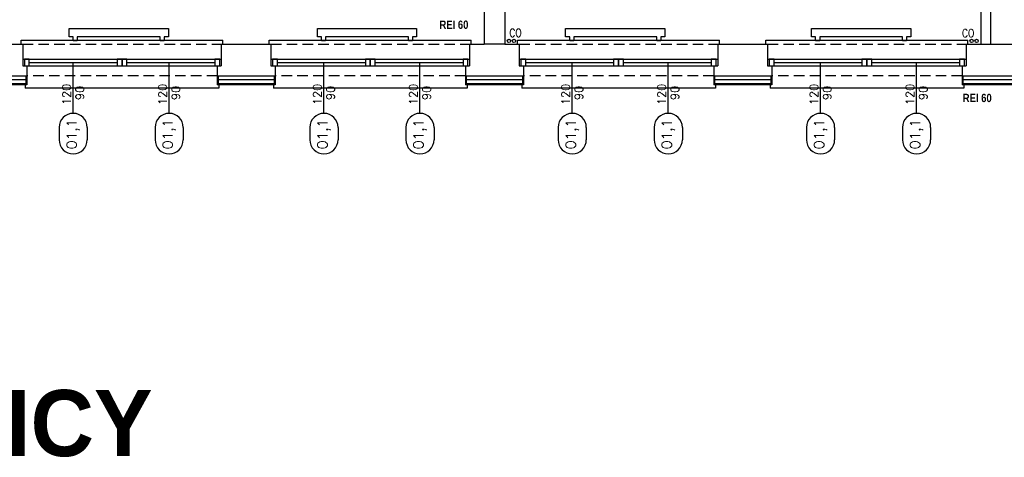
# Model space of a CAD drawing. Header units: millimetres. Extents: x 42924 to 92944, y -369470 to -179866.
# Tile 5 of 256: x 44876 to 46066, y -182740 to -182211. Entities that reach past the tile are written whole.
import ezdxf
from ezdxf.enums import TextEntityAlignment as Align

# ---------------------------------------------------------------- set-up
doc = ezdxf.new("R2010")
doc.units = ezdxf.units.MM
doc.linetypes.add('HIDDEN', pattern=[9.525, 6.35, -3.175])
doc.layers.get('0').update_dxf_attribs({"color": 8})
for name, color, linetype in [('! WYPOSAŻENIE', 8, 'Continuous'), ('!! 0_ Istn-okna', 8, 'Continuous'), ('!! 0_ Istn-sciany', 8, 'Continuous'), ('!! 0_ Istn-widok', 8, 'Continuous'), ('!! 0_Istn-armatura', 8, 'Continuous'), ('!! 0_Istn-cienka', 8, 'Continuous'), ('!! 0_Opis_okna', 8, 'Continuous'), ('!! 1_ tynk zewn  - nowy', 8, 'Continuous'), ('!! 2_ remont Ocieplenie', 8, 'ZIGZAG')]:
    doc.layers.add(name, color=color, linetype=linetype)
doc.layers.add('!! 0_Istn-grzejniki', color=8, linetype='Continuous', plot=False)
doc.layers.add('ND', color=8, linetype='Continuous', plot=False)
doc.styles.add('ARCHETYP', font='romans.shx', dxfattribs={"height": 15})
doc.styles.add('STYLE10', font='arialbd.ttf')
doc.styles.add('STYLE7', font='ARIALNB.TTF')
doc.linetypes.add('ZIGZAG', pattern='A,0.00254,-5.08,[131,ltypeshp.shx,S=5.08,R=0,X=-5.08,Y=0],-10.16,[131,ltypeshp.shx,S=5.08,R=180,X=5.08,Y=0],-5.08', length=20.32254)

# ---------------------------------------------------------------- blocks, each defined once
blk = doc.blocks.new('1_ok-opis')
blk.add_line((0, 111.6), (0, 50))
for points in [[(-17, 128.6), (-17, 143.6)], [(17, 128.6), (17, 143.6)]]:
    blk.add_lwpolyline(points)
for centre, start, end in [((0, 143.6), 0, 180), ((0, 128.6), 180, 0)]:
    blk.add_arc(centre, 17, start, end)
at = {"style": 'ARCHETYP'}
for tag, height, rotation, p in [('NR', 12, 90, (0, 136.9)), ('NR', 12, 270, (0, 136.9)), ('SZEROKOŚĆ', 10, 90, (-8, 78.3)), ('WYSOKOŚĆ', 10, 270, (-8, 78.3)), ('SZEROKOŚĆ', 10, 270, (8, 78.3)), ('WYSOKOŚĆ', 10, 90, (8, 78.3))]:
    blk.add_attdef(tag, text='', height=height, rotation=rotation, dxfattribs=at).set_placement(p, align=Align.MIDDLE)

msp = doc.modelspace()

# ---------------------------------------------------------------- linework, layer by layer
at = {"layer": '!! 0_ Istn-okna'}
for points in [[(44879.63381, -182258.72377), (45119.63381, -182258.72377)], [(45179.63381, -182258.72377), (45419.63381, -182258.72377)], [(45479.63381, -182258.72377), (45719.63381, -182258.72377)], [(45779.63381, -182258.72377), (46019.63381, -182258.72377)], [(44879.63381, -182266.72377), (45119.63381, -182266.72377)], [(44887.63381, -182262.72377), (44993.63381, -182262.72377)], [(45005.63381, -182262.72377), (45111.63381, -182262.72377)], [(45179.63381, -182266.72377), (45419.63381, -182266.72377)], [(45187.63381, -182262.72377), (45293.63381, -182262.72377)], [(45305.63381, -182262.72377), (45411.63381, -182262.72377)], [(45479.63381, -182266.72377), (45719.63381, -182266.72377)], [(45487.63381, -182262.72377), (45593.63381, -182262.72377)], [(45605.63381, -182262.72377), (45711.63381, -182262.72377)], [(45779.63381, -182266.72377), (46019.63381, -182266.72377)], [(45787.63381, -182262.72377), (45893.63381, -182262.72377)], [(45905.63381, -182262.72377), (46011.63381, -182262.72377)]]:
    msp.add_lwpolyline(points, dxfattribs=at)
for points in [[(44881.63381, -182266.72377), (44887.63381, -182266.72377), (44887.63381, -182258.72377), (44881.63381, -182258.72377)], [(44993.63381, -182266.72377), (44999.63381, -182266.72377), (44999.63381, -182258.72377), (44993.63381, -182258.72377)], [(44999.63381, -182266.72377), (45005.63381, -182266.72377), (45005.63381, -182258.72377), (44999.63381, -182258.72377)], [(45111.63381, -182266.72377), (45117.63381, -182266.72377), (45117.63381, -182258.72377), (45111.63381, -182258.72377)], [(45181.63381, -182266.72377), (45187.63381, -182266.72377), (45187.63381, -182258.72377), (45181.63381, -182258.72377)], [(45293.63381, -182266.72377), (45299.63381, -182266.72377), (45299.63381, -182258.72377), (45293.63381, -182258.72377)], [(45299.63381, -182266.72377), (45305.63381, -182266.72377), (45305.63381, -182258.72377), (45299.63381, -182258.72377)], [(45411.63381, -182266.72377), (45417.63381, -182266.72377), (45417.63381, -182258.72377), (45411.63381, -182258.72377)], [(45481.63381, -182266.72377), (45487.63381, -182266.72377), (45487.63381, -182258.72377), (45481.63381, -182258.72377)], [(45593.63381, -182266.72377), (45599.63381, -182266.72377), (45599.63381, -182258.72377), (45593.63381, -182258.72377)], [(45599.63381, -182266.72377), (45605.63381, -182266.72377), (45605.63381, -182258.72377), (45599.63381, -182258.72377)], [(45711.63381, -182266.72377), (45717.63381, -182266.72377), (45717.63381, -182258.72377), (45711.63381, -182258.72377)], [(45781.63381, -182266.72377), (45787.63381, -182266.72377), (45787.63381, -182258.72377), (45781.63381, -182258.72377)], [(45893.63381, -182266.72377), (45899.63381, -182266.72377), (45899.63381, -182258.72377), (45893.63381, -182258.72377)], [(45899.63381, -182266.72377), (45905.63381, -182266.72377), (45905.63381, -182258.72377), (45899.63381, -182258.72377)], [(46011.63381, -182266.72377), (46017.63381, -182266.72377), (46017.63381, -182258.72377), (46011.63381, -182258.72377)]]:
    msp.add_lwpolyline(points, close=True, dxfattribs=at)
at = {"layer": '!! 0_ Istn-sciany'}
for points in [[(45437.12722, -181604.72377), (45437.12722, -182240.72377)], [(45462.12722, -181604.72377), (45462.12722, -182240.72377)], [(46037.12722, -181804.72377), (46037.12722, -182240.72377)], [(46049.12722, -181816.72377), (46049.12722, -182240.72377)], [(44854.12722, -182240.72377), (44879.63381, -182240.72377)], [(44879.63381, -182240.72377), (44879.63381, -182266.72377)], [(45119.63381, -182240.72377), (45179.63381, -182240.72377)], [(45119.63381, -182240.72377), (45119.63381, -182266.72377)], [(45179.63381, -182240.72377), (45179.63381, -182266.72377)], [(45419.63381, -182240.72377), (45437.12722, -182240.72377)], [(45419.63381, -182240.72377), (45419.63381, -182266.72377)], [(45462.12722, -182240.72377), (45479.63381, -182240.72377)], [(45479.63381, -182240.72377), (45479.63381, -182266.72377)], [(45719.63381, -182240.72377), (45779.63381, -182240.72377)], [(45719.63381, -182240.72377), (45719.63381, -182266.72377)], [(45779.63381, -182240.72377), (45779.63381, -182266.72377)], [(46019.63381, -182240.72377), (46037.12722, -182240.72377)], [(46019.63381, -182240.72377), (46019.63381, -182266.72377)], [(46049.12722, -182240.72377), (46079.63381, -182240.72377)], [(44879.63381, -182266.72377), (44884.63381, -182266.72377)], [(44884.63381, -182266.72377), (44884.63381, -182278.72377)], [(45114.63381, -182266.72377), (45119.63381, -182266.72377)], [(45114.63381, -182266.72377), (45114.63381, -182278.72377)], [(45179.63381, -182266.72377), (45184.63381, -182266.72377)], [(45184.63381, -182266.72377), (45184.63381, -182278.72377)], [(45414.63381, -182266.72377), (45419.63381, -182266.72377)], [(45414.63381, -182266.72377), (45414.63381, -182278.72377)], [(45479.63381, -182266.72377), (45484.63381, -182266.72377)], [(45484.63381, -182266.72377), (45484.63381, -182278.72377)], [(45714.63381, -182266.72377), (45719.63381, -182266.72377)], [(45714.63381, -182266.72377), (45714.63381, -182278.72377)], [(45779.63381, -182266.72377), (45784.63381, -182266.72377)], [(45784.63381, -182266.72377), (45784.63381, -182278.72377)], [(46014.63381, -182266.72377), (46019.63381, -182266.72377)], [(46014.63381, -182266.72377), (46014.63381, -182278.72377)], [(44814.63381, -182278.72377), (44884.63381, -182278.72377)], [(45114.63381, -182278.72377), (45184.63381, -182278.72377)], [(45414.63381, -182278.72377), (45484.63381, -182278.72377)], [(45714.63381, -182278.72377), (45784.63381, -182278.72377)], [(46014.63381, -182278.72377), (46084.63381, -182278.72377)]]:
    msp.add_lwpolyline(points, dxfattribs=at)
at = {"layer": '!! 0_ Istn-widok'}
for points in [[(44877.63381, -182235.72377), (45121.63381, -182235.72377)], [(44877.63381, -182240.72377), (44877.63381, -182235.72377)], [(45121.63381, -182240.72377), (45121.63381, -182235.72377)], [(45177.63381, -182235.72377), (45421.63381, -182235.72377)], [(45177.63381, -182240.72377), (45177.63381, -182235.72377)], [(45421.63381, -182240.72377), (45421.63381, -182235.72377)], [(45477.63381, -182235.72377), (45721.63381, -182235.72377)], [(45477.63381, -182240.72377), (45477.63381, -182235.72377)], [(45721.63381, -182240.72377), (45721.63381, -182235.72377)], [(45777.63381, -182235.72377), (46021.63381, -182235.72377)], [(45777.63381, -182240.72377), (45777.63381, -182235.72377)], [(46021.63381, -182240.72377), (46021.63381, -182235.72377)], [(45462.12722, -182240.72377), (45437.12722, -182240.72377)], [(46037.12722, -182240.72377), (46049.12722, -182240.72377)], [(44882.63381, -182288.72377), (44882.63381, -182293.72377)], [(45116.63381, -182293.72377), (44882.63381, -182293.72377)], [(45116.63381, -182288.72377), (45116.63381, -182293.72377)], [(45182.63381, -182288.72377), (45182.63381, -182293.72377)], [(45416.63381, -182293.72377), (45182.63381, -182293.72377)], [(45416.63381, -182288.72377), (45416.63381, -182293.72377)], [(45482.63381, -182288.72377), (45482.63381, -182293.72377)], [(45716.63381, -182293.72377), (45482.63381, -182293.72377)], [(45716.63381, -182288.72377), (45716.63381, -182293.72377)], [(45782.63381, -182288.72377), (45782.63381, -182293.72377)], [(46016.63381, -182293.72377), (45782.63381, -182293.72377)], [(46016.63381, -182288.72377), (46016.63381, -182293.72377)]]:
    msp.add_lwpolyline(points, dxfattribs=at)
at = {"layer": '!! 0_Istn-armatura'}
for centre in [(45467.12722, -182236.72377), (45473.12722, -182236.72377), (46026.12722, -182236.72377), (46032.12722, -182236.72377)]:
    msp.add_circle(centre, 2, dxfattribs=at)
at = {"layer": '!! 0_Istn-cienka', "linetype": 'HIDDEN', "ltscale": 2}
for points in [[(44879.63381, -182240.72377), (45119.63381, -182240.72377)], [(45179.63381, -182240.72377), (45419.63381, -182240.72377)], [(45479.63381, -182240.72377), (45719.63381, -182240.72377)], [(45779.63381, -182240.72377), (46019.63381, -182240.72377)], [(45114.63381, -182278.72377), (44884.63381, -182278.72377)], [(45414.63381, -182278.72377), (45184.63381, -182278.72377)], [(45714.63381, -182278.72377), (45484.63381, -182278.72377)], [(46014.63381, -182278.72377), (45784.63381, -182278.72377)]]:
    msp.add_lwpolyline(points, dxfattribs=at)
at = {"layer": '!! 0_Istn-grzejniki'}
for points in [[(44940.63381, -182236.56489), (44940.63381, -182231.56489), (44935.63381, -182231.56489), (44935.63381, -182221.56489), (45055.63381, -182221.56489), (45055.63381, -182231.56489), (45050.63381, -182231.56489), (45050.63381, -182236.56489), (45045.63381, -182236.56489), (45045.63381, -182231.56489), (44945.63381, -182231.56489), (44945.63381, -182236.56489)], [(45240.63381, -182236.56489), (45240.63381, -182231.56489), (45235.63381, -182231.56489), (45235.63381, -182221.56489), (45355.63381, -182221.56489), (45355.63381, -182231.56489), (45350.63381, -182231.56489), (45350.63381, -182236.56489), (45345.63381, -182236.56489), (45345.63381, -182231.56489), (45245.63381, -182231.56489), (45245.63381, -182236.56489)], [(45540.63381, -182236.56489), (45540.63381, -182231.56489), (45535.63381, -182231.56489), (45535.63381, -182221.56489), (45655.63381, -182221.56489), (45655.63381, -182231.56489), (45650.63381, -182231.56489), (45650.63381, -182236.56489), (45645.63381, -182236.56489), (45645.63381, -182231.56489), (45545.63381, -182231.56489), (45545.63381, -182236.56489)], [(45837.63381, -182236.56489), (45837.63381, -182231.56489), (45832.63381, -182231.56489), (45832.63381, -182221.56489), (45952.63381, -182221.56489), (45952.63381, -182231.56489), (45947.63381, -182231.56489), (45947.63381, -182236.56489), (45942.63381, -182236.56489), (45942.63381, -182231.56489), (45842.63381, -182231.56489), (45842.63381, -182236.56489)]]:
    msp.add_lwpolyline(points, close=True, dxfattribs=at)
at = {"layer": '!! 1_ tynk zewn  - nowy'}
for points in [[(44883.63381, -182278.72377), (44883.63381, -182289.72377)], [(44884.63381, -182278.72377), (44884.63381, -182289.72377)], [(45114.63381, -182278.72377), (45114.63381, -182289.72377)], [(45115.63381, -182278.72377), (45115.63381, -182289.72377)], [(45183.63381, -182278.72377), (45183.63381, -182289.72377)], [(45184.63381, -182278.72377), (45184.63381, -182289.72377)], [(45414.63381, -182278.72377), (45414.63381, -182289.72377)], [(45415.63381, -182278.72377), (45415.63381, -182289.72377)], [(45483.63381, -182278.72377), (45483.63381, -182289.72377)], [(45484.63381, -182278.72377), (45484.63381, -182289.72377)], [(45714.63381, -182278.72377), (45714.63381, -182289.72377)], [(45715.63381, -182278.72377), (45715.63381, -182289.72377)], [(45783.63381, -182278.72377), (45783.63381, -182289.72377)], [(45784.63381, -182278.72377), (45784.63381, -182289.72377)], [(46014.63381, -182278.72377), (46014.63381, -182289.72377)], [(46015.63381, -182278.72377), (46015.63381, -182289.72377)], [(44884.63381, -182288.72377), (44814.63381, -182288.72377)], [(44884.63381, -182289.72377), (44814.63381, -182289.72377)], [(45184.63381, -182288.72377), (45114.63381, -182288.72377)], [(45184.63381, -182289.72377), (45114.63381, -182289.72377)], [(45484.63381, -182288.72377), (45414.63381, -182288.72377)], [(45484.63381, -182289.72377), (45414.63381, -182289.72377)], [(45784.63381, -182288.72377), (45714.63381, -182288.72377)], [(45784.63381, -182289.72377), (45714.63381, -182289.72377)], [(46084.63381, -182288.72377), (46014.63381, -182288.72377)], [(46084.63381, -182289.72377), (46014.63381, -182289.72377)]]:
    msp.add_lwpolyline(points, dxfattribs=at)
at = {"layer": '!! 2_ remont Ocieplenie', "linetype": 'ZIGZAG', "ltscale": 0.75}
for points in [[(44884.63381, -182283.72377), (44814.63381, -182283.72377)], [(45184.63381, -182283.72377), (45114.63381, -182283.72377)], [(45484.63381, -182283.72377), (45414.63381, -182283.72377)], [(45784.63381, -182283.72377), (45714.63381, -182283.72377)], [(46084.63381, -182283.72377), (46014.63381, -182283.72377)]]:
    msp.add_lwpolyline(points, dxfattribs=at)

# ---------------------------------------------------------------- block references
at = {"layer": '!! 0_Opis_okna'}
ref = msp.add_blockref('1_ok-opis', (44940.63381, -182212.72377), dxfattribs=dict(at, rotation=180))
ref.add_attrib('SZEROKOŚĆ', '120', dxfattribs={"layer": '0', "height": 10, "rotation": 90, "style": 'ARCHETYP'}).set_placement((44932.63381, -182301.44418), align=Align.MIDDLE)
ref.add_attrib('WYSOKOŚĆ', '90', dxfattribs={"layer": '0', "height": 10, "rotation": 90, "style": 'ARCHETYP'}).set_placement((44948.63381, -182299.67072), align=Align.MIDDLE)
ref.add_attrib('NR', 'O1,1', dxfattribs={"layer": '0', "height": 12, "rotation": 90, "style": 'ARCHETYP'}).set_placement((44940.63381, -182349.62522), align=Align.MIDDLE)
ref = msp.add_blockref('1_ok-opis', (45056.63381, -182212.72377), dxfattribs=dict(at, rotation=180))
ref.add_attrib('SZEROKOŚĆ', '120', dxfattribs={"layer": '0', "height": 10, "rotation": 90, "style": 'ARCHETYP'}).set_placement((45048.63381, -182301.44418), align=Align.MIDDLE)
ref.add_attrib('WYSOKOŚĆ', '90', dxfattribs={"layer": '0', "height": 10, "rotation": 90, "style": 'ARCHETYP'}).set_placement((45064.63381, -182299.67072), align=Align.MIDDLE)
ref.add_attrib('NR', 'O1,1', dxfattribs={"layer": '0', "height": 12, "rotation": 90, "style": 'ARCHETYP'}).set_placement((45056.63381, -182349.62522), align=Align.MIDDLE)
ref = msp.add_blockref('1_ok-opis', (45243.63381, -182212.72377), dxfattribs=dict(at, rotation=180))
ref.add_attrib('SZEROKOŚĆ', '120', dxfattribs={"layer": '0', "height": 10, "rotation": 90, "style": 'ARCHETYP'}).set_placement((45235.63381, -182301.44418), align=Align.MIDDLE)
ref.add_attrib('WYSOKOŚĆ', '90', dxfattribs={"layer": '0', "height": 10, "rotation": 90, "style": 'ARCHETYP'}).set_placement((45251.63381, -182299.67072), align=Align.MIDDLE)
ref.add_attrib('NR', 'O1,1', dxfattribs={"layer": '0', "height": 12, "rotation": 90, "style": 'ARCHETYP'}).set_placement((45243.63381, -182349.62522), align=Align.MIDDLE)
ref = msp.add_blockref('1_ok-opis', (45359.63381, -182212.72377), dxfattribs=dict(at, rotation=180))
ref.add_attrib('SZEROKOŚĆ', '120', dxfattribs={"layer": '0', "height": 10, "rotation": 90, "style": 'ARCHETYP'}).set_placement((45351.63381, -182301.44418), align=Align.MIDDLE)
ref.add_attrib('WYSOKOŚĆ', '90', dxfattribs={"layer": '0', "height": 10, "rotation": 90, "style": 'ARCHETYP'}).set_placement((45367.63381, -182299.67072), align=Align.MIDDLE)
ref.add_attrib('NR', 'O1,1', dxfattribs={"layer": '0', "height": 12, "rotation": 90, "style": 'ARCHETYP'}).set_placement((45359.63381, -182349.62522), align=Align.MIDDLE)
ref = msp.add_blockref('1_ok-opis', (45543.63381, -182212.72377), dxfattribs=dict(at, rotation=180))
ref.add_attrib('SZEROKOŚĆ', '120', dxfattribs={"layer": '0', "height": 10, "rotation": 90, "style": 'ARCHETYP'}).set_placement((45535.63381, -182301.44418), align=Align.MIDDLE)
ref.add_attrib('WYSOKOŚĆ', '90', dxfattribs={"layer": '0', "height": 10, "rotation": 90, "style": 'ARCHETYP'}).set_placement((45551.63381, -182299.67072), align=Align.MIDDLE)
ref.add_attrib('NR', 'O1,1', dxfattribs={"layer": '0', "height": 12, "rotation": 90, "style": 'ARCHETYP'}).set_placement((45543.63381, -182349.62522), align=Align.MIDDLE)
ref = msp.add_blockref('1_ok-opis', (45659.63381, -182212.72377), dxfattribs=dict(at, rotation=180))
ref.add_attrib('SZEROKOŚĆ', '120', dxfattribs={"layer": '0', "height": 10, "rotation": 90, "style": 'ARCHETYP'}).set_placement((45651.63381, -182301.44418), align=Align.MIDDLE)
ref.add_attrib('WYSOKOŚĆ', '90', dxfattribs={"layer": '0', "height": 10, "rotation": 90, "style": 'ARCHETYP'}).set_placement((45667.63381, -182299.67072), align=Align.MIDDLE)
ref.add_attrib('NR', 'O1,1', dxfattribs={"layer": '0', "height": 12, "rotation": 90, "style": 'ARCHETYP'}).set_placement((45659.63381, -182349.62522), align=Align.MIDDLE)
ref = msp.add_blockref('1_ok-opis', (45843.63381, -182212.72377), dxfattribs=dict(at, rotation=180))
ref.add_attrib('SZEROKOŚĆ', '120', dxfattribs={"layer": '0', "height": 10, "rotation": 90, "style": 'ARCHETYP'}).set_placement((45835.63381, -182301.44418), align=Align.MIDDLE)
ref.add_attrib('WYSOKOŚĆ', '90', dxfattribs={"layer": '0', "height": 10, "rotation": 90, "style": 'ARCHETYP'}).set_placement((45851.63381, -182299.67072), align=Align.MIDDLE)
ref.add_attrib('NR', 'O1,1', dxfattribs={"layer": '0', "height": 12, "rotation": 90, "style": 'ARCHETYP'}).set_placement((45843.63381, -182349.62522), align=Align.MIDDLE)
ref = msp.add_blockref('1_ok-opis', (45959.63381, -182212.72377), dxfattribs=dict(at, rotation=180))
ref.add_attrib('SZEROKOŚĆ', '120', dxfattribs={"layer": '0', "height": 10, "rotation": 90, "style": 'ARCHETYP'}).set_placement((45951.63381, -182301.44418), align=Align.MIDDLE)
ref.add_attrib('WYSOKOŚĆ', '90', dxfattribs={"layer": '0', "height": 10, "rotation": 90, "style": 'ARCHETYP'}).set_placement((45967.63381, -182299.67072), align=Align.MIDDLE)
ref.add_attrib('NR', 'O1,1', dxfattribs={"layer": '0', "height": 12, "rotation": 90, "style": 'ARCHETYP'}).set_placement((45959.63381, -182349.62522), align=Align.MIDDLE)

# ---------------------------------------------------------------- texts
at = {"layer": '! WYPOSAŻENIE', "char_height": 10, "attachment_point": 1, "style": 'STYLE7'}
for insert in [(45383.13682, -182212.08415), (46015.40619, -182300.67442)]:
    msp.add_mtext_dynamic_manual_height_columns('REI 60', width=58.1261145, gutter_width=75, heights=[0], dxfattribs=dict(at, insert=insert))
at = {"layer": '!! 0_Istn-armatura', "style": 'ARCHETYP', "width": 0.8}
for p in [(45467.69223, -182231.97378), (46014.49649, -182232.29304)]:
    msp.add_text('CO', height=10, rotation=0.00000004, dxfattribs=at).set_placement(p)
at = {"layer": 'ND', "style": 'STYLE10', "width": 0.95}
msp.add_text('RZUT  PIWNICY', height=80, dxfattribs=at).set_placement((44240.43644, -182738.97627))

doc.saveas('drawing.dxf')
